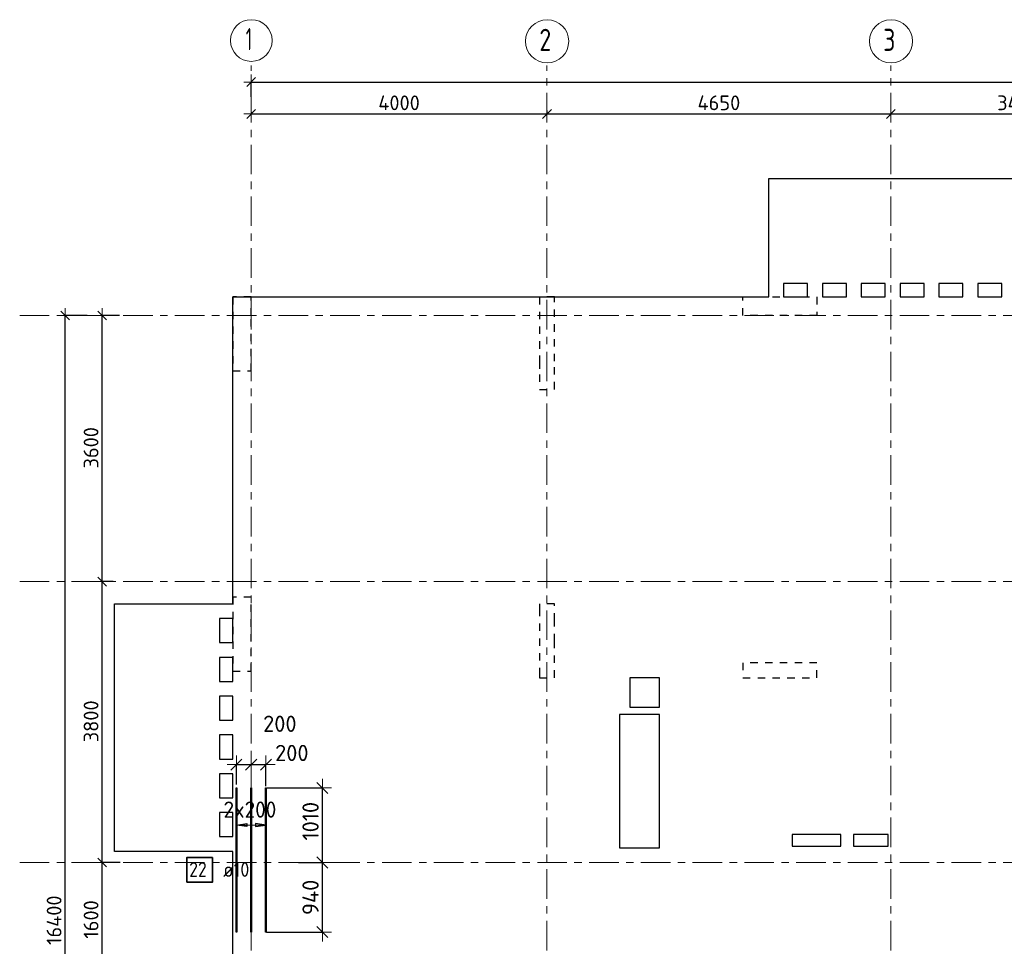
# Model space of a CAD drawing. Header units: metres. Extents: x -38 to 97, y -15 to 21.
# Tile 3 of 209: x -3 to 11, y 8 to 20. Entities that reach past the tile are written whole.
import ezdxf

# ---------------------------------------------------------------- set-up
doc = ezdxf.new("R2010")
doc.units = ezdxf.units.M
doc.header["$PDMODE"] = 65
for name, pattern in [('______11', [0.5, 0.4, -0.05, 0, -0.05]), ('______2', [0.0405, 0.03, -0.0105]), ('______5', [1.1, 0.8, -0.1, 0.1, -0.1])]:
    doc.linetypes.add(name, pattern=pattern)
for name, color, linetype, lineweight in [('XR$2$Осевая линия (1)', 7, '______5', 13), ('XR$2$Размерная линия (1)', 7, 'Continuous', 13), ('XR$5$Перекрытие (1)', 7, 'Continuous', 35), ('XR$5$Размерная линия_ общее', 7, 'Continuous', 13)]:
    doc.layers.add(name, color=color, linetype=linetype, lineweight=lineweight)
doc.layers.add('XR$5$Арм.стержн.Доп. Арм ниж.зоны У', color=7, linetype='Continuous', lineweight=35, true_color=0x1cff1c)
doc.layers.add('XR$7$Стена_ бетон несущ.', color=7, linetype='Continuous', lineweight=70, true_color=0xb4b496)
doc.styles.add('ISOCPEUR', font='txt')
doc.dimstyles.new('DIMSTYLE_2', dxfattribs={"dimtxt": 0.2, "dimasz": 0.2, "dimexe": 0, "dimexo": 0, "dimgap": 0.1, "dimtad": 2, "dimdec": 0, "dimlfac": 1000, "dimrnd": 5, "dimzin": 12, "dimdsep": 46, "dimtxsty": 'ISOCPEUR', "dimblk1": 'ALL_ML_STRICH', "dimblk2": 'ALL_ML_STRICH', "dimsah": 1, "dimcen": 0, "dimclrd": 7, "dimclre": 256, "dimclrt": 7, "dimadec": 0, "dimazin": 0, "dimtfac": 1, "dimtdec": 0, "dimtix": 1, "dimtmove": 2, "dimatfit": 3, "dimfxl": 0, "dimtzin": 0, "dimlwd": 0, "dimlwe": -3, "dimarcsym": 0})
doc.dimstyles.new('DIMSTYLE_3', dxfattribs={"dimtxt": 0.2, "dimasz": 0.2, "dimexe": 0, "dimexo": 0, "dimgap": 0.1, "dimtad": 2, "dimdec": 0, "dimlfac": 1000, "dimrnd": 5, "dimzin": 12, "dimdsep": 46, "dimtxsty": 'ISOCPEUR', "dimblk1": 'ALL_ML_STRICH', "dimblk2": 'ALL_ML_STRICH', "dimsah": 1, "dimcen": 0, "dimclrd": 7, "dimclre": 256, "dimclrt": 7, "dimadec": 0, "dimazin": 0, "dimtfac": 1, "dimtdec": 0, "dimtix": 1, "dimtmove": 2, "dimatfit": 3, "dimfxl": 0, "dimtzin": 0, "dimlwd": 0, "dimlwe": -3, "dimarcsym": 0})
doc.dimstyles.new('DIMSTYLE_38', dxfattribs={"dimtxt": 0.22, "dimasz": 0.25, "dimexe": 0, "dimexo": 0, "dimgap": 0.11, "dimtad": 2, "dimdec": 0, "dimlfac": 1000, "dimrnd": 5, "dimzin": 12, "dimdsep": 46, "dimtxsty": 'ISOCPEUR', "dimblk1": 'ALL_ML_STRICH', "dimblk2": 'ALL_ML_STRICH', "dimsah": 1, "dimcen": 0, "dimclrd": 7, "dimclre": 256, "dimclrt": 7, "dimadec": 0, "dimazin": 0, "dimtfac": 1, "dimtdec": 0, "dimtix": 1, "dimtmove": 2, "dimatfit": 3, "dimfxl": 0, "dimtvp": 1.2, "dimtzin": 0, "dimlwd": 0, "dimlwe": -3, "dimarcsym": 0})
doc.dimstyles.new('DIMSTYLE_39', dxfattribs={"dimtxt": 0.22, "dimasz": 0.25, "dimexe": 0, "dimexo": 0, "dimgap": 0.11, "dimtad": 2, "dimdec": 0, "dimlfac": 1000, "dimrnd": 5, "dimzin": 12, "dimdsep": 46, "dimtxsty": 'ISOCPEUR', "dimblk1": 'ALL_ML_STRICH', "dimblk2": 'ALL_ML_STRICH', "dimsah": 1, "dimcen": 0, "dimclrd": 7, "dimclre": 256, "dimclrt": 7, "dimadec": 0, "dimazin": 0, "dimtfac": 1, "dimtdec": 0, "dimtix": 1, "dimtmove": 2, "dimatfit": 3, "dimfxl": 0, "dimtvp": 1.2, "dimtzin": 0, "dimlwd": 0, "dimlwe": -3, "dimarcsym": 0})
doc.dimstyles.new('DIMSTYLE_40', dxfattribs={"dimtxt": 0.22, "dimasz": 0.25, "dimexe": 0, "dimexo": 0, "dimgap": 0.11, "dimtad": 2, "dimdec": 0, "dimlfac": 1000, "dimrnd": 5, "dimzin": 12, "dimdsep": 46, "dimtxsty": 'ISOCPEUR', "dimblk1": 'ALL_ML_STRICH', "dimblk2": 'ALL_ML_STRICH', "dimsah": 1, "dimcen": 0, "dimclrd": 7, "dimclre": 256, "dimclrt": 7, "dimadec": 0, "dimazin": 0, "dimtfac": 1, "dimtdec": 0, "dimtix": 1, "dimtmove": 2, "dimatfit": 3, "dimfxl": 0, "dimtzin": 0, "dimlwd": 0, "dimlwe": -3, "dimarcsym": 0})
doc.dimstyles.new('DIMSTYLE_41', dxfattribs={"dimtxt": 0.22, "dimasz": 0.25, "dimexe": 0, "dimexo": 0, "dimgap": 0.11, "dimtad": 2, "dimdec": 0, "dimlfac": 1000, "dimrnd": 5, "dimzin": 12, "dimdsep": 46, "dimtxsty": 'ISOCPEUR', "dimblk1": 'ALL_ML_STRICH', "dimblk2": 'ALL_ML_STRICH', "dimsah": 1, "dimcen": 0, "dimclrd": 7, "dimclre": 256, "dimclrt": 7, "dimadec": 0, "dimazin": 0, "dimtfac": 1, "dimtdec": 0, "dimtix": 1, "dimtmove": 2, "dimatfit": 3, "dimfxl": 0, "dimtzin": 0, "dimlwd": 0, "dimlwe": -3, "dimarcsym": 0})

# ---------------------------------------------------------------- blocks, each defined once
blk = doc.blocks.new('ALL_ML_STRICH')
at = {"color": 0, "linetype": 'ByBlock', "lineweight": -2}
for p, q in [((-1, 0), (0.5, 0)), ((-0.3, -0.3), (0.3, 0.3)), ((0, -0.5), (0, 0.5))]:
    blk.add_line(p, q, dxfattribs=at)
blk = doc.blocks.new('*D5')
at = {"layer": 'DEFPOINTS', "color": 7, "linetype": 'Continuous', "lineweight": 13, "transparency": 33554687}
for p in [(-1.699, 16.4), (-2.294, 0), (-2.015, 0)]:
    blk.add_point(p, dxfattribs=at)
at = {"layer": 'XR$2$Размерная линия (1)', "color": 9, "linetype": 'Continuous', "lineweight": -2, "true_color": 0xc7c7c7, "transparency": 33554687}
for p, q in [((-1.719, 16.4), (-2.015, 16.4)), ((-2.274, 0), (-2.015, 0))]:
    blk.add_line(p, q, dxfattribs=at)
at = {"layer": 'XR$2$Размерная линия (1)', "color": 7, "linetype": 'Continuous', "lineweight": -2, "transparency": 33554687}
blk.add_line((-2.015, 0), (-2.015, 16.4), dxfattribs=at)
at = {"layer": 'XR$2$Размерная линия (1)', "color": 7, "linetype": 'Continuous', "lineweight": 13, "transparency": 33554687, "xscale": 0.2, "yscale": 0.2, "zscale": 0.2}
for p, rotation in [((-2.015, 16.4), 90), ((-2.015, 0), 270)]:
    blk.add_blockref('ALL_ML_STRICH', p, dxfattribs=dict(at, rotation=rotation))
at = {"layer": 'XR$2$Размерная линия (1)', "color": 7, "linetype": 'Continuous', "lineweight": 13, "transparency": 33554687, "insert": (-2.165, 8.22), "char_height": 0.2, "width": 1, "attachment_point": 5, "rotation": 90, "style": 'ISOCPEUR'}
blk.add_mtext('\\A1;{16400}', dxfattribs=at)
blk = doc.blocks.new('*D8')
at = {"layer": 'DEFPOINTS', "color": 7, "linetype": 'Continuous', "lineweight": 13, "transparency": 33554687}
for p in [(-1.253, 9), (-1.515, 7.4), (-1.172, 7.4)]:
    blk.add_point(p, dxfattribs=at)
at = {"layer": 'XR$2$Размерная линия (1)', "color": 9, "linetype": 'Continuous', "lineweight": -2, "true_color": 0xc7c7c7, "transparency": 33554687}
for p, q in [((-1.273, 9), (-1.515, 9)), ((-1.192, 7.4), (-1.515, 7.4))]:
    blk.add_line(p, q, dxfattribs=at)
at = {"layer": 'XR$2$Размерная линия (1)', "color": 7, "linetype": 'Continuous', "lineweight": -2, "transparency": 33554687}
blk.add_line((-1.515, 7.4), (-1.515, 9), dxfattribs=at)
at = {"layer": 'XR$2$Размерная линия (1)', "color": 7, "linetype": 'Continuous', "lineweight": 13, "transparency": 33554687, "xscale": 0.2, "yscale": 0.2, "zscale": 0.2}
for p, rotation in [((-1.515, 9), 90), ((-1.515, 7.4), 270)]:
    blk.add_blockref('ALL_ML_STRICH', p, dxfattribs=dict(at, rotation=rotation))
at = {"layer": 'XR$2$Размерная линия (1)', "color": 7, "linetype": 'Continuous', "lineweight": 13, "transparency": 33554687, "insert": (-1.665, 8.23), "char_height": 0.2, "width": 0.8, "attachment_point": 5, "rotation": 90, "style": 'ISOCPEUR'}
blk.add_mtext('\\A1;{1600}', dxfattribs=at)
blk = doc.blocks.new('*D9')
at = {"layer": 'DEFPOINTS', "color": 7, "linetype": 'Continuous', "lineweight": 13, "transparency": 33554687}
for p in [(-1.347, 12.8), (-1.515, 9), (-1.253, 9)]:
    blk.add_point(p, dxfattribs=at)
at = {"layer": 'XR$2$Размерная линия (1)', "color": 9, "linetype": 'Continuous', "lineweight": -2, "true_color": 0xc7c7c7, "transparency": 33554687}
for p, q in [((-1.367, 12.8), (-1.515, 12.8)), ((-1.273, 9), (-1.515, 9))]:
    blk.add_line(p, q, dxfattribs=at)
at = {"layer": 'XR$2$Размерная линия (1)', "color": 7, "linetype": 'Continuous', "lineweight": -2, "transparency": 33554687}
blk.add_line((-1.515, 9), (-1.515, 12.8), dxfattribs=at)
at = {"layer": 'XR$2$Размерная линия (1)', "color": 7, "linetype": 'Continuous', "lineweight": 13, "transparency": 33554687, "xscale": 0.2, "yscale": 0.2, "zscale": 0.2}
for p, rotation in [((-1.515, 12.8), 90), ((-1.515, 9), 270)]:
    blk.add_blockref('ALL_ML_STRICH', p, dxfattribs=dict(at, rotation=rotation))
at = {"layer": 'XR$2$Размерная линия (1)', "color": 7, "linetype": 'Continuous', "lineweight": 13, "transparency": 33554687, "insert": (-1.665, 10.91), "char_height": 0.2, "width": 0.8, "attachment_point": 5, "rotation": 90, "style": 'ISOCPEUR'}
blk.add_mtext('\\A1;{3800}', dxfattribs=at)
blk = doc.blocks.new('*D10')
at = {"layer": 'DEFPOINTS', "color": 7, "linetype": 'Continuous', "lineweight": 13, "transparency": 33554687}
for p in [(-1.26, 16.4), (-1.515, 12.8), (-1.347, 12.8)]:
    blk.add_point(p, dxfattribs=at)
at = {"layer": 'XR$2$Размерная линия (1)', "color": 9, "linetype": 'Continuous', "lineweight": -2, "true_color": 0xc7c7c7, "transparency": 33554687}
for p, q in [((-1.28, 16.4), (-1.515, 16.4)), ((-1.367, 12.8), (-1.515, 12.8))]:
    blk.add_line(p, q, dxfattribs=at)
at = {"layer": 'XR$2$Размерная линия (1)', "color": 7, "linetype": 'Continuous', "lineweight": -2, "transparency": 33554687}
blk.add_line((-1.515, 12.8), (-1.515, 16.4), dxfattribs=at)
at = {"layer": 'XR$2$Размерная линия (1)', "color": 7, "linetype": 'Continuous', "lineweight": 13, "transparency": 33554687, "xscale": 0.2, "yscale": 0.2, "zscale": 0.2}
for p, rotation in [((-1.515, 16.4), 90), ((-1.515, 12.8), 270)]:
    blk.add_blockref('ALL_ML_STRICH', p, dxfattribs=dict(at, rotation=rotation))
at = {"layer": 'XR$2$Размерная линия (1)', "color": 7, "linetype": 'Continuous', "lineweight": 13, "transparency": 33554687, "insert": (-1.665, 14.61), "char_height": 0.2, "width": 0.8, "attachment_point": 5, "rotation": 90, "style": 'ISOCPEUR'}
blk.add_mtext('\\A1;{3600}', dxfattribs=at)
blk = doc.blocks.new('*D11')
at = {"layer": 'DEFPOINTS', "color": 7, "linetype": 'Continuous', "lineweight": 13, "transparency": 33554687}
for p in [(0.5, 19.557), (0.5, 19.377), (61.6, 17.12)]:
    blk.add_point(p, dxfattribs=at)
at = {"layer": 'XR$2$Размерная линия (1)', "color": 9, "linetype": 'Continuous', "lineweight": -2, "true_color": 0xc7c7c7, "transparency": 33554687}
for p, q in [((0.5, 19.357), (0.5, 19.557)), ((61.6, 17.14), (61.6, 19.557))]:
    blk.add_line(p, q, dxfattribs=at)
at = {"layer": 'XR$2$Размерная линия (1)', "color": 7, "linetype": 'Continuous', "lineweight": -2, "transparency": 33554687}
blk.add_line((0.5, 19.557), (61.6, 19.557), dxfattribs=at)
at = {"layer": 'XR$2$Размерная линия (1)', "color": 7, "linetype": 'Continuous', "lineweight": 13, "transparency": 33554687, "xscale": 0.2, "yscale": 0.2, "zscale": 0.2, "rotation": 180}
blk.add_blockref('ALL_ML_STRICH', (0.5, 19.557), dxfattribs=at)
at = {"layer": 'XR$2$Размерная линия (1)', "color": 7, "linetype": 'Continuous', "lineweight": 13, "transparency": 33554687, "xscale": 0.2, "yscale": 0.2, "zscale": 0.2}
blk.add_blockref('ALL_ML_STRICH', (61.6, 19.557), dxfattribs=at)
at = {"layer": 'XR$2$Размерная линия (1)', "color": 7, "linetype": 'Continuous', "lineweight": 13, "transparency": 33554687, "insert": (31.1, 19.707), "char_height": 0.2, "width": 1, "attachment_point": 5, "style": 'ISOCPEUR'}
blk.add_mtext('\\A1;{61100}', dxfattribs=at)
blk = doc.blocks.new('*D26')
at = {"layer": 'DEFPOINTS', "color": 7, "linetype": 'Continuous', "lineweight": 13, "transparency": 33554687}
for p in [(4.5, 19.191), (0.5, 19.17), (0.5, 19.126)]:
    blk.add_point(p, dxfattribs=at)
at = {"layer": 'XR$2$Размерная линия (1)', "color": 9, "linetype": 'Continuous', "lineweight": -2, "true_color": 0xc7c7c7, "transparency": 33554687}
for p, q in [((0.5, 19.15), (0.5, 19.126)), ((4.5, 19.171), (4.5, 19.126))]:
    blk.add_line(p, q, dxfattribs=at)
at = {"layer": 'XR$2$Размерная линия (1)', "color": 7, "linetype": 'Continuous', "lineweight": -2, "transparency": 33554687}
blk.add_line((0.5, 19.126), (4.5, 19.126), dxfattribs=at)
at = {"layer": 'XR$2$Размерная линия (1)', "color": 7, "linetype": 'Continuous', "lineweight": 13, "transparency": 33554687, "xscale": 0.2, "yscale": 0.2, "zscale": 0.2, "rotation": 180}
blk.add_blockref('ALL_ML_STRICH', (0.5, 19.126), dxfattribs=at)
at = {"layer": 'XR$2$Размерная линия (1)', "color": 7, "linetype": 'Continuous', "lineweight": 13, "transparency": 33554687, "xscale": 0.2, "yscale": 0.2, "zscale": 0.2}
blk.add_blockref('ALL_ML_STRICH', (4.5, 19.126), dxfattribs=at)
at = {"layer": 'XR$2$Размерная линия (1)', "color": 7, "linetype": 'Continuous', "lineweight": 13, "transparency": 33554687, "insert": (2.5, 19.276), "char_height": 0.2, "width": 0.8, "attachment_point": 5, "style": 'ISOCPEUR'}
blk.add_mtext('\\A1;{4000}', dxfattribs=at)
blk = doc.blocks.new('*D27')
at = {"layer": 'DEFPOINTS', "color": 7, "linetype": 'Continuous', "lineweight": 13, "transparency": 33554687}
for p in [(4.5, 19.191), (4.5, 19.126), (9.15, 19.126)]:
    blk.add_point(p, dxfattribs=at)
at = {"layer": 'XR$2$Размерная линия (1)', "color": 9, "linetype": 'Continuous', "lineweight": -2, "true_color": 0xc7c7c7, "transparency": 33554687}
for p, q in [((4.5, 19.171), (4.5, 19.126)), ((9.15, 19.126), (9.15, 19.126))]:
    blk.add_line(p, q, dxfattribs=at)
at = {"layer": 'XR$2$Размерная линия (1)', "color": 7, "linetype": 'Continuous', "lineweight": -2, "transparency": 33554687}
blk.add_line((4.5, 19.126), (9.15, 19.126), dxfattribs=at)
at = {"layer": 'XR$2$Размерная линия (1)', "color": 7, "linetype": 'Continuous', "lineweight": 13, "transparency": 33554687, "xscale": 0.2, "yscale": 0.2, "zscale": 0.2, "rotation": 180}
blk.add_blockref('ALL_ML_STRICH', (4.5, 19.126), dxfattribs=at)
at = {"layer": 'XR$2$Размерная линия (1)', "color": 7, "linetype": 'Continuous', "lineweight": 13, "transparency": 33554687, "xscale": 0.2, "yscale": 0.2, "zscale": 0.2}
blk.add_blockref('ALL_ML_STRICH', (9.15, 19.126), dxfattribs=at)
at = {"layer": 'XR$2$Размерная линия (1)', "color": 7, "linetype": 'Continuous', "lineweight": 13, "transparency": 33554687, "insert": (6.825, 19.276), "char_height": 0.2, "width": 0.8, "attachment_point": 5, "style": 'ISOCPEUR'}
blk.add_mtext('\\A1;{4650}', dxfattribs=at)
blk = doc.blocks.new('*D28')
at = {"layer": 'DEFPOINTS', "color": 7, "linetype": 'Continuous', "lineweight": 13, "transparency": 33554687}
for p in [(9.15, 19.126), (9.15, 19.126), (12.6, 19.061)]:
    blk.add_point(p, dxfattribs=at)
at = {"layer": 'XR$2$Размерная линия (1)', "color": 9, "linetype": 'Continuous', "lineweight": -2, "true_color": 0xc7c7c7, "transparency": 33554687}
for p, q in [((9.15, 19.126), (9.15, 19.126)), ((12.6, 19.081), (12.6, 19.126))]:
    blk.add_line(p, q, dxfattribs=at)
at = {"layer": 'XR$2$Размерная линия (1)', "color": 7, "linetype": 'Continuous', "lineweight": -2, "transparency": 33554687}
blk.add_line((9.15, 19.126), (12.6, 19.126), dxfattribs=at)
at = {"layer": 'XR$2$Размерная линия (1)', "color": 7, "linetype": 'Continuous', "lineweight": 13, "transparency": 33554687, "xscale": 0.2, "yscale": 0.2, "zscale": 0.2, "rotation": 180}
blk.add_blockref('ALL_ML_STRICH', (9.15, 19.126), dxfattribs=at)
at = {"layer": 'XR$2$Размерная линия (1)', "color": 7, "linetype": 'Continuous', "lineweight": 13, "transparency": 33554687, "xscale": 0.2, "yscale": 0.2, "zscale": 0.2}
blk.add_blockref('ALL_ML_STRICH', (12.6, 19.126), dxfattribs=at)
at = {"layer": 'XR$2$Размерная линия (1)', "color": 7, "linetype": 'Continuous', "lineweight": 13, "transparency": 33554687, "insert": (10.875, 19.276), "char_height": 0.2, "width": 0.8, "attachment_point": 5, "style": 'ISOCPEUR'}
blk.add_mtext('\\A1;{3450}', dxfattribs=at)
blk = doc.blocks.new('*D590')
at = {"layer": 'DEFPOINTS', "color": 7, "linetype": 'Continuous', "lineweight": 13, "transparency": 33554687}
for p in [(0.3, 10.324), (0.5, 10.204), (0.3, 9.956)]:
    blk.add_point(p, dxfattribs=at)
at = {"layer": 'XR$5$Размерная линия_ общее', "color": 253, "linetype": 'Continuous', "lineweight": -2, "true_color": 0xa0a0a0, "transparency": 33554687}
for p, q in [((0.3, 10.056), (0.3, 10.324)), ((0.5, 10.324), (0.5, 10.324))]:
    blk.add_line(p, q, dxfattribs=at)
at = {"layer": 'XR$5$Размерная линия_ общее', "color": 7, "linetype": 'Continuous', "lineweight": -2, "transparency": 33554687}
blk.add_line((0.3, 10.324), (0.5, 10.324), dxfattribs=at)
at = {"layer": 'XR$5$Размерная линия_ общее', "color": 7, "linetype": 'Continuous', "lineweight": 13, "transparency": 33554687, "xscale": 0.25, "yscale": 0.25, "zscale": 0.25, "rotation": 180}
blk.add_blockref('ALL_ML_STRICH', (0.3, 10.324), dxfattribs=at)
at = {"layer": 'XR$5$Размерная линия_ общее', "color": 7, "linetype": 'Continuous', "lineweight": 13, "transparency": 33554687, "xscale": 0.25, "yscale": 0.25, "zscale": 0.25}
blk.add_blockref('ALL_ML_STRICH', (0.5, 10.324), dxfattribs=at)
at = {"layer": 'XR$5$Размерная линия_ общее', "color": 7, "linetype": 'Continuous', "lineweight": 13, "transparency": 33554687, "insert": (0.888, 10.877), "char_height": 0.22, "width": 0.66, "attachment_point": 5, "style": 'ISOCPEUR'}
blk.add_mtext('\\A1;{200}', dxfattribs=at)
blk = doc.blocks.new('*D591')
at = {"layer": 'DEFPOINTS', "color": 7, "linetype": 'Continuous', "lineweight": 13, "transparency": 33554687}
for p in [(0.5, 10.324), (0.5, 10.204), (0.7, 9.934)]:
    blk.add_point(p, dxfattribs=at)
at = {"layer": 'XR$5$Размерная линия_ общее', "color": 253, "linetype": 'Continuous', "lineweight": -2, "true_color": 0xa0a0a0, "transparency": 33554687}
for p, q in [((0.5, 10.324), (0.5, 10.324)), ((0.7, 10.034), (0.7, 10.324))]:
    blk.add_line(p, q, dxfattribs=at)
at = {"layer": 'XR$5$Размерная линия_ общее', "color": 7, "linetype": 'Continuous', "lineweight": -2, "transparency": 33554687}
blk.add_line((0.5, 10.324), (0.7, 10.324), dxfattribs=at)
at = {"layer": 'XR$5$Размерная линия_ общее', "color": 7, "linetype": 'Continuous', "lineweight": 13, "transparency": 33554687, "xscale": 0.25, "yscale": 0.25, "zscale": 0.25, "rotation": 180}
blk.add_blockref('ALL_ML_STRICH', (0.5, 10.324), dxfattribs=at)
at = {"layer": 'XR$5$Размерная линия_ общее', "color": 7, "linetype": 'Continuous', "lineweight": 13, "transparency": 33554687, "xscale": 0.25, "yscale": 0.25, "zscale": 0.25}
blk.add_blockref('ALL_ML_STRICH', (0.7, 10.324), dxfattribs=at)
at = {"layer": 'XR$5$Размерная линия_ общее', "color": 7, "linetype": 'Continuous', "lineweight": 13, "transparency": 33554687, "insert": (1.05, 10.482), "char_height": 0.22, "width": 0.66, "attachment_point": 5, "style": 'ISOCPEUR'}
blk.add_mtext('\\A1;{200}', dxfattribs=at)
blk = doc.blocks.new('*D592')
at = {"layer": 'DEFPOINTS', "color": 7, "linetype": 'Continuous', "lineweight": 13, "transparency": 33554687}
for p in [(1.241, 9), (0.606, 8.059), (1.463, 8.059)]:
    blk.add_point(p, dxfattribs=at)
at = {"layer": 'XR$5$Размерная линия_ общее', "color": 253, "linetype": 'Continuous', "lineweight": -2, "true_color": 0xa0a0a0, "transparency": 33554687}
for p, q in [((1.141, 9), (1.463, 9)), ((0.706, 8.059), (1.463, 8.059))]:
    blk.add_line(p, q, dxfattribs=at)
at = {"layer": 'XR$5$Размерная линия_ общее', "color": 7, "linetype": 'Continuous', "lineweight": -2, "transparency": 33554687}
blk.add_line((1.463, 8.059), (1.463, 9), dxfattribs=at)
at = {"layer": 'XR$5$Размерная линия_ общее', "color": 7, "linetype": 'Continuous', "lineweight": 13, "transparency": 33554687, "xscale": 0.25, "yscale": 0.25, "zscale": 0.25}
for p, rotation in [((1.463, 9), 90), ((1.463, 8.059), 270)]:
    blk.add_blockref('ALL_ML_STRICH', p, dxfattribs=dict(at, rotation=rotation))
at = {"layer": 'XR$5$Размерная линия_ общее', "color": 7, "linetype": 'Continuous', "lineweight": 13, "transparency": 33554687, "insert": (1.303, 8.529), "char_height": 0.22, "width": 0.66, "attachment_point": 5, "rotation": 90, "style": 'ISOCPEUR'}
blk.add_mtext('\\A1;{940}', dxfattribs=at)
blk = doc.blocks.new('*D593')
at = {"layer": 'DEFPOINTS', "color": 7, "linetype": 'Continuous', "lineweight": 13, "transparency": 33554687}
for p in [(0.612, 10.009), (1.241, 9), (1.463, 9)]:
    blk.add_point(p, dxfattribs=at)
at = {"layer": 'XR$5$Размерная линия_ общее', "color": 253, "linetype": 'Continuous', "lineweight": -2, "true_color": 0xa0a0a0, "transparency": 33554687}
for p, q in [((0.712, 10.009), (1.463, 10.009)), ((1.141, 9), (1.463, 9))]:
    blk.add_line(p, q, dxfattribs=at)
at = {"layer": 'XR$5$Размерная линия_ общее', "color": 7, "linetype": 'Continuous', "lineweight": -2, "transparency": 33554687}
blk.add_line((1.463, 9), (1.463, 10.009), dxfattribs=at)
at = {"layer": 'XR$5$Размерная линия_ общее', "color": 7, "linetype": 'Continuous', "lineweight": 13, "transparency": 33554687, "xscale": 0.25, "yscale": 0.25, "zscale": 0.25}
for p, rotation in [((1.463, 10.009), 90), ((1.463, 9), 270)]:
    blk.add_blockref('ALL_ML_STRICH', p, dxfattribs=dict(at, rotation=rotation))
at = {"layer": 'XR$5$Размерная линия_ общее', "color": 7, "linetype": 'Continuous', "lineweight": 13, "transparency": 33554687, "insert": (1.303, 9.559), "char_height": 0.22, "width": 0.88, "attachment_point": 5, "rotation": 90, "style": 'ISOCPEUR'}
blk.add_mtext('\\A1;{1010}', dxfattribs=at)

msp = doc.modelspace()

# ---------------------------------------------------------------- linework, layer by layer
at = {"layer": 'XR$2$Осевая линия (1)', "color": 253, "linetype": '______11', "lineweight": 13, "true_color": 0xa0a0a0, "transparency": 33554687}
for p, q in [((0.5, -3.39), (0.5, 19.78)), ((4.5, -3.39), (4.5, 19.78)), ((9.15, -3.39), (9.15, 19.78)), ((-2.63, 16.4), (62.6, 16.4)), ((-2.63, 12.8), (62.6, 12.8)), ((-2.63, 9), (62.6, 9))]:
    msp.add_line(p, q, dxfattribs=at)
at = {"layer": 'XR$2$Осевая линия (1)', "color": 7, "linetype": 'Continuous', "lineweight": 13, "transparency": 33554687}
for centre, radius in [((0.5019, 20.1186), 0.2819), ((4.5024, 20.1081), 0.2924), ((9.1524, 20.1081), 0.2924)]:
    msp.add_circle(centre, radius, dxfattribs=at)
at = {"layer": 'XR$5$Арм.стержн.Доп. Арм ниж.зоны У', "color": 253, "linetype": 'Continuous', "lineweight": -3, "true_color": 0xa0a0a0, "transparency": 33554687}
for p, q in [((0.3002, 9.5059), (0.3002, 9.6059)), ((0.7002, 9.5059), (0.7002, 9.6059)), ((0.3002, 9.5059), (0.3002, 9.4059)), ((0.7002, 9.5059), (0.7002, 9.4059))]:
    msp.add_line(p, q, dxfattribs=at)
at = {"layer": 'XR$5$Арм.стержн.Доп. Арм ниж.зоны У', "color": 7, "linetype": 'Continuous', "lineweight": 25, "transparency": 33554687}
for p, q in [((0.3002, 9.5059), (0.4402, 9.5259)), ((0.4402, 9.4859), (0.3002, 9.5059)), ((0.4402, 9.5259), (0.4402, 9.4859)), ((0.7002, 9.5059), (0.5602, 9.5259)), ((0.5602, 9.5259), (0.5602, 9.4859)), ((0.5602, 9.4859), (0.7002, 9.5059))]:
    msp.add_line(p, q, dxfattribs=at)
at = {"layer": 'XR$5$Арм.стержн.Доп. Арм ниж.зоны У', "color": 7, "linetype": 'Continuous', "lineweight": 13, "transparency": 33554687}
for p, q in [((0.3002, 9.5059), (0.3002, 9.5059)), ((0.3002, 9.5059), (0.7002, 9.5059)), ((0.7002, 9.5059), (0.7002, 9.5059))]:
    msp.add_line(p, q, dxfattribs=at)
at = {"layer": 'XR$5$Арм.стержн.Доп. Арм ниж.зоны У', "color": 4, "linetype": 'Continuous', "lineweight": 25, "transparency": 33554687}
for points in [[(0.2952, 8.0585), (0.2952, 10.0085), (0.3052, 10.0085), (0.3052, 8.0585), (0.2952, 8.0585)], [(0.4952, 8.0585), (0.4952, 10.0085), (0.5052, 10.0085), (0.5052, 8.0585), (0.4952, 8.0585)], [(0.6952, 8.0585), (0.6952, 10.0085), (0.7052, 10.0085), (0.7052, 8.0585), (0.6952, 8.0585)]]:
    msp.add_lwpolyline(points, dxfattribs=at)
at = {"layer": 'XR$5$Арм.стержн.Доп. Арм ниж.зоны У', "color": 7, "linetype": 'Continuous', "lineweight": 35, "transparency": 33554687}
msp.add_lwpolyline([(-0.3713, 8.7325), (-0.0247, 8.7325), (-0.0247, 9.0658), (-0.3713, 9.0658), (-0.3713, 8.7325)], dxfattribs=at)
at = {"layer": 'XR$5$Перекрытие (1)', "color": 7, "linetype": 'Continuous', "lineweight": 25, "transparency": 33554687}
for p, q in [((7.4996, 16.8302), (7.4996, 18.2502)), ((7.4996, 18.2502), (10.8496, 18.2502)), ((7.4996, 16.6502), (7.4996, 16.8302)), ((8.0246, 16.8302), (7.6996, 16.8302)), ((7.6996, 16.8302), (7.6996, 16.6502)), ((8.0246, 16.6502), (8.0246, 16.8302)), ((8.5496, 16.8302), (8.2246, 16.8302)), ((8.2246, 16.8302), (8.2246, 16.6502)), ((8.5496, 16.6502), (8.5496, 16.8302)), ((9.0746, 16.8302), (8.7496, 16.8302)), ((8.7496, 16.8302), (8.7496, 16.6502)), ((9.0746, 16.6502), (9.0746, 16.8302)), ((9.2746, 16.8302), (9.2746, 16.6502)), ((9.5996, 16.8302), (9.2746, 16.8302)), ((9.5996, 16.6502), (9.5996, 16.8302)), ((10.1246, 16.8302), (9.7996, 16.8302)), ((9.7996, 16.8302), (9.7996, 16.6502)), ((10.1246, 16.6502), (10.1246, 16.8302)), ((10.6496, 16.8302), (10.3246, 16.8302)), ((10.3246, 16.8302), (10.3246, 16.6502)), ((10.6496, 16.6502), (10.6496, 16.8302)), ((0.25, 12.5002), (0.25, 16.6502)), ((0.25, 16.6502), (7.4996, 16.6502)), ((7.6996, 16.6502), (8.0246, 16.6502)), ((8.2246, 16.6502), (8.5496, 16.6502)), ((8.7496, 16.6502), (9.0746, 16.6502)), ((9.2746, 16.6502), (9.5996, 16.6502)), ((9.7996, 16.6502), (10.1246, 16.6502)), ((10.3246, 16.6502), (10.6496, 16.6502)), ((-1.35, 9.1502), (-1.35, 12.5002)), ((-1.35, 12.5002), (0.07, 12.5002)), ((0.07, 12.5002), (0.25, 12.5002)), ((0.07, 12.3002), (0.07, 11.9752)), ((0.25, 12.3002), (0.07, 12.3002)), ((0.25, 11.9752), (0.25, 12.3002)), ((0.07, 11.9752), (0.25, 11.9752)), ((0.07, 11.7752), (0.07, 11.4502)), ((0.25, 11.7752), (0.07, 11.7752)), ((0.25, 11.4502), (0.25, 11.7752)), ((5.6203, 11.5002), (5.6203, 11.1002)), ((6.0203, 11.5002), (5.6203, 11.5002)), ((6.0203, 11.1002), (6.0203, 11.5002)), ((0.07, 11.4502), (0.25, 11.4502)), ((0.07, 11.2502), (0.07, 10.9252)), ((0.25, 11.2502), (0.07, 11.2502)), ((0.25, 10.9252), (0.25, 11.2502)), ((5.6203, 11.1002), (6.0203, 11.1002)), ((0.07, 10.9252), (0.25, 10.9252)), ((5.4806, 11.0007), (5.4806, 9.2007)), ((6.0206, 11.0007), (5.4806, 11.0007)), ((6.0206, 9.2007), (6.0206, 11.0007)), ((0.25, 10.7252), (0.07, 10.7252)), ((0.07, 10.7252), (0.07, 10.4002)), ((0.25, 10.4002), (0.25, 10.7252)), ((0.07, 10.4002), (0.25, 10.4002)), ((0.07, 10.2002), (0.07, 9.8752)), ((0.25, 10.2002), (0.07, 10.2002)), ((0.25, 9.8752), (0.25, 10.2002)), ((0.07, 9.8752), (0.25, 9.8752)), ((0.25, 9.6752), (0.07, 9.6752)), ((0.07, 9.6752), (0.07, 9.3502)), ((0.25, 9.3502), (0.25, 9.6752)), ((0.07, 9.3502), (0.25, 9.3502)), ((7.8156, 9.3795), (7.8156, 9.2195)), ((8.4756, 9.3795), (7.8156, 9.3795)), ((8.4756, 9.2195), (8.4756, 9.3795)), ((8.6449, 9.3795), (8.6449, 9.2195)), ((9.1149, 9.3795), (8.6449, 9.3795)), ((9.1149, 9.2195), (9.1149, 9.3795)), ((5.4806, 9.2007), (6.0206, 9.2007)), ((7.8156, 9.2195), (8.4756, 9.2195)), ((8.6449, 9.2195), (9.1149, 9.2195)), ((0.07, 9.1502), (-1.35, 9.1502)), ((0.25, 9.1502), (0.07, 9.1502)), ((0.25, -0.2498), (0.25, 9.1502))]:
    msp.add_line(p, q, dxfattribs=at)
at = {"layer": 'XR$7$Стена_ бетон несущ.', "color": 253, "linetype": '______2', "lineweight": -3, "true_color": 0xa0a0a0, "transparency": 33554687}
for p, q in [((0.5, 16.65), (0.25, 16.65)), ((0.25, 16.65), (0.25, 15.65)), ((0.5, 16.4), (0.5, 16.65)), ((4.4, 16.65), (4.4, 15.86)), ((4.6, 16.65), (4.4, 16.65)), ((4.6, 15.78), (4.6, 16.65)), ((0.5, 15.65), (0.5, 16.4)), ((4.4, 15.86), (4.4, 15.84)), ((4.4, 15.84), (4.4, 15.78)), ((4.4, 15.78), (4.4, 15.6)), ((4.6, 15.6), (4.6, 15.78)), ((0.25, 15.65), (0.5, 15.65)), ((4.4, 15.6), (4.4, 15.4)), ((4.6, 15.4), (4.6, 15.6)), ((4.4, 15.4), (4.6, 15.4)), ((0.5, 12.59), (0.25, 12.59)), ((0.25, 12.59), (0.25, 11.59)), ((0.5, 11.59), (0.5, 12.59)), ((4.6, 12.5), (4.4, 12.5)), ((4.4, 12.5), (4.4, 12.4319)), ((4.4, 12.4319), (4.4, 11.58)), ((4.6, 12.2716), (4.6, 12.5)), ((4.6, 12.1916), (4.6, 12.2716)), ((4.6, 11.9916), (4.6, 12.1916)), ((4.6, 11.9116), (4.6, 11.9916)), ((4.6, 11.7), (4.6, 11.9116)), ((0.25, 11.59), (0.5, 11.59)), ((4.6, 11.5), (4.6, 11.7)), ((8.1499, 11.7), (7.1499, 11.7)), ((7.1499, 11.7), (7.1499, 11.5)), ((8.1499, 11.5), (8.1499, 11.7)), ((4.4, 11.58), (4.4, 11.5)), ((4.4, 11.5), (4.6, 11.5)), ((7.1499, 11.5), (8.1499, 11.5))]:
    msp.add_line(p, q, dxfattribs=at)
msp.add_lwpolyline([(7.1499, 16.65), (8.1499, 16.65), (8.1499, 16.4), (7.1499, 16.4), (7.1499, 16.65)], close=True, dxfattribs=at)

# ---------------------------------------------------------------- texts
at = {"layer": 'XR$2$Осевая линия (1)', "color": 7, "linetype": 'Continuous', "lineweight": 13, "transparency": 33554687, "char_height": 0.3, "attachment_point": 7, "style": 'ISOCPEUR'}
for s, insert, width in [('\\W0.56;1', (0.4269, 19.9881), 0.233333), ('\\W0.78;2', (4.3974, 19.9776), 0.326407), ('\\W0.78;3', (9.0474, 19.9776), 0.326407)]:
    msp.add_mtext(s, dxfattribs=dict(at, insert=insert, width=width))
at = {"layer": 'XR$5$Арм.стержн.Доп. Арм ниж.зоны У', "color": 7, "linetype": 'Continuous', "lineweight": 13, "transparency": 33554687, "insert": (0.1262, 9.6059), "char_height": 0.22, "width": 0.873359, "attachment_point": 7, "style": 'ISOCPEUR'}
msp.add_mtext('\\W0.95;2x200', dxfattribs=at)
at = {"layer": 'XR$5$Арм.стержн.Доп. Арм ниж.зоны У', "color": 7, "linetype": 'Continuous', "lineweight": 25, "transparency": 33554687, "char_height": 0.2, "attachment_point": 7, "style": 'ISOCPEUR'}
for s, insert, width in [('\\W0.87;22', (-0.338, 8.8058), 0.367208), ('\\W0.89; ø10 ', (0.0087, 8.8058), 0.749105)]:
    msp.add_mtext(s, dxfattribs=dict(at, insert=insert, width=width))

# ---------------------------------------------------------------- dimensions: what is measured, and where the dimension line sits
at = {"layer": 'XR$2$Размерная линия (1)', "color": 7, "linetype": 'Continuous', "lineweight": 13, "transparency": 33554687}
for base, p1, p2, picture, middle in [((61.6, 19.5574), (0.5, 19.3568), (61.6, 17.1397), '*D11', (31.1, 19.7074)), ((4.5, 19.1261), (0.5, 19.1495), (4.5, 19.1712), '*D26', (2.5, 19.2761)), ((9.15, 19.1261), (4.5, 19.1712), (9.15, 19.1261), '*D27', (6.825, 19.2761)), ((12.6, 19.1261), (9.15, 19.1261), (12.6, 19.0812), '*D28', (10.875, 19.2761))]:
    dim = msp.add_linear_dim(base=base, p1=p1, p2=p2, dimstyle='DIMSTYLE_3', override={"dimpost": '<>', "dimclrd": 7, "dimclre": 9, "dimclrt": 7, "dimlwd": 0, "dimlwe": 65533}, dxfattribs=at)
    dim.commit()
    dim.dimension.update_dxf_attribs({"geometry": picture, "text_midpoint": middle, "dimtype": 160})
for base, p1, p2, dimstyle, picture, middle in [((-2.0153, 16.4), (-2.2738, 0), (-1.7186, 16.4), 'DIMSTYLE_2', '*D5', (-2.1653, 8.22)), ((-1.5153, 16.4), (-1.3672, 12.8), (-1.2805, 16.4), 'DIMSTYLE_3', '*D10', (-1.6653, 14.61)), ((-1.5153, 12.8), (-1.2732, 9), (-1.3672, 12.8), 'DIMSTYLE_3', '*D9', (-1.6653, 10.91)), ((-1.5153, 9), (-1.1919, 7.4), (-1.2732, 9), 'DIMSTYLE_3', '*D8', (-1.6653, 8.23))]:
    dim = msp.add_linear_dim(base=base, p1=p1, p2=p2, angle=90, dimstyle=dimstyle, override={"dimpost": '<>', "dimclrd": 7, "dimclre": 9, "dimclrt": 7, "dimlwd": 0, "dimlwe": 65533}, dxfattribs=at)
    dim.commit()
    dim.dimension.update_dxf_attribs({"geometry": picture, "text_midpoint": middle, "dimtype": 160})
at = {"layer": 'XR$5$Размерная линия_ общее', "color": 7, "linetype": 'Continuous', "lineweight": 13, "transparency": 33554687}
for base, p1, p2, dimstyle, picture, middle in [((0.5, 10.3238), (0.3002, 10.0561), (0.5, 10.3238), 'DIMSTYLE_38', '*D590', (0.8875, 10.8766)), ((0.7002, 10.3238), (0.5, 10.3238), (0.7002, 10.0343), 'DIMSTYLE_39', '*D591', (1.0496, 10.4818))]:
    dim = msp.add_linear_dim(base=base, p1=p1, p2=p2, dimstyle=dimstyle, override={"dimpost": '<>', "dimclrd": 7, "dimclre": 253, "dimclrt": 7, "dimlwd": 0, "dimlwe": 65533}, dxfattribs=at)
    dim.commit()
    dim.dimension.update_dxf_attribs({"geometry": picture, "text_midpoint": middle, "dimtype": 160})
for base, p1, p2, dimstyle, picture, middle in [((1.4626, 10.00851), (1.14122, 9), (0.71204, 10.00851), 'DIMSTYLE_41', '*D593', (1.3026, 9.55926)), ((1.4626, 9), (0.70621, 8.05851), (1.14122, 9), 'DIMSTYLE_40', '*D592', (1.3026, 8.52926))]:
    dim = msp.add_linear_dim(base=base, p1=p1, p2=p2, angle=90, dimstyle=dimstyle, override={"dimpost": '<>', "dimclrd": 7, "dimclre": 253, "dimclrt": 7, "dimlwd": 0, "dimlwe": 65533}, dxfattribs=at)
    dim.commit()
    dim.dimension.update_dxf_attribs({"geometry": picture, "text_midpoint": middle, "dimtype": 160})

doc.saveas('drawing.dxf')
